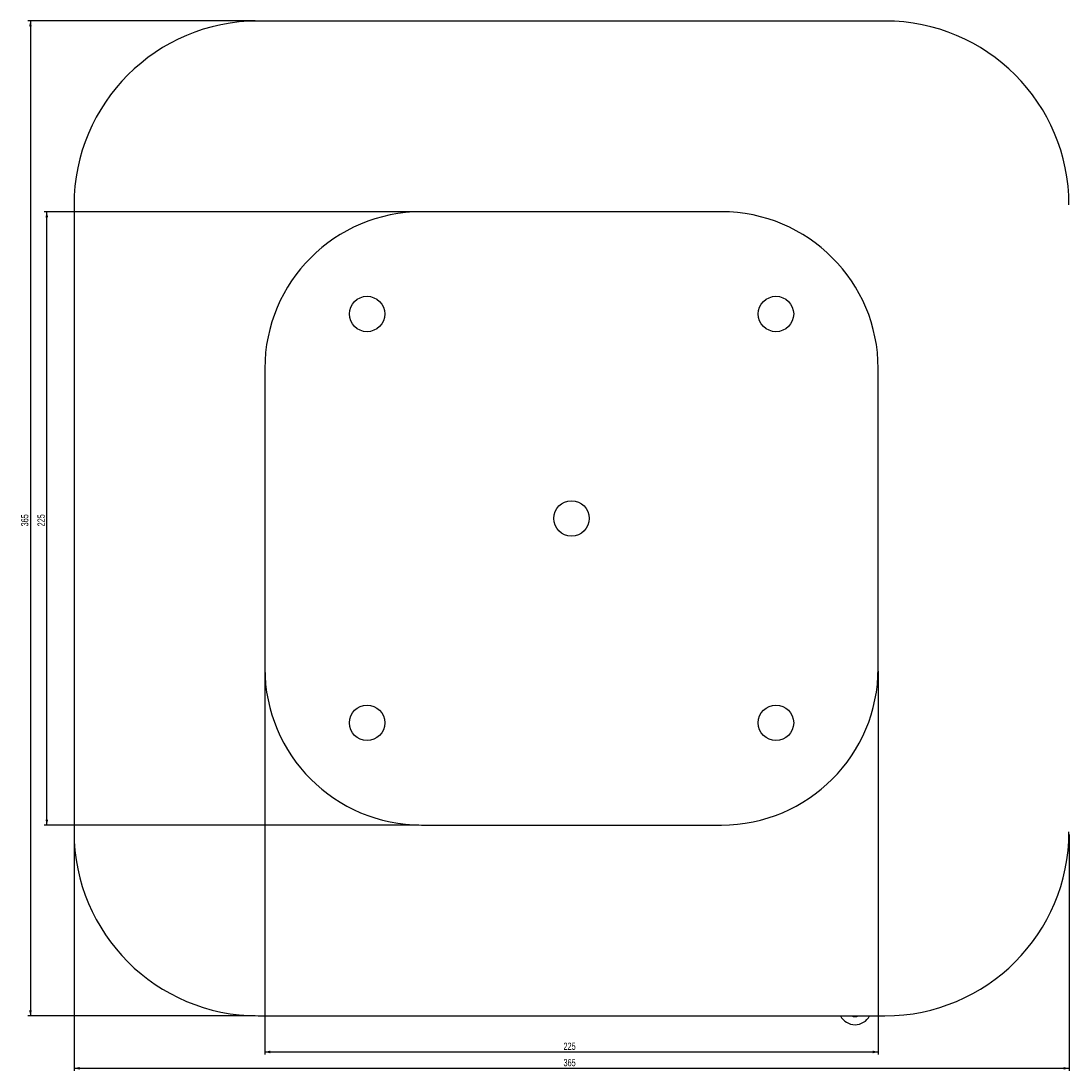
# Model space of a CAD drawing. Header units: millimetres. Extents: x 49 to 1038, y 34 to 1262.
# Tile 1 of 6: x 49 to 433, y 34 to 420. Entities that reach past the tile are written whole.
import ezdxf

# ---------------------------------------------------------------- set-up
doc = ezdxf.new("R2010")
doc.units = ezdxf.units.MM
doc.layers.add('FORMAT', color=7, linetype='Continuous')
doc.styles.add('SLDTEXTSTYLE0', font='TXT', dxfattribs={"width": 0.605})
doc.dimstyles.new('SLDDIMSTYLE0', dxfattribs={"dimtxt": 2.568319, "dimasz": 2, "dimexe": 0, "dimexo": 0.0625, "dimgap": 0.64208, "dimtad": 1, "dimrnd": 1e-09, "dimzin": 12, "dimdsep": 46, "dimtxsty": 'SLDTEXTSTYLE0', "dimsah": 1, "dimcen": 0.09, "dimadec": 0, "dimazin": 3, "dimtfac": 1, "dimtofl": 0, "dimtmove": 0, "dimatfit": 3, "dimfxl": 0, "dimfrac": 2, "dimtolj": 1, "dimtzin": 12, "dimarcsym": 0})

# ---------------------------------------------------------------- blocks, each defined once
blk = doc.blocks.new('_D_6')
at = {"layer": 'FORMAT'}
for p, q in [((134.72, 419.52), (51.22, 419.52)), ((52.22, 419.52), (52.22, 54.52)), ((134.72, 54.52), (51.22, 54.52))]:
    blk.add_line(p, q, dxfattribs=at)
for points in [[(52.22, 419.52), (51.72, 417.52), (52.72, 417.52)], [(52.22, 54.52), (52.72, 56.52), (51.72, 56.52)]]:
    blk.add_solid(points, dxfattribs=at)
at = {"layer": 'FORMAT', "insert": (48.8, 234.08), "char_height": 2.646, "attachment_point": 1, "rotation": 90, "style": 'SLDTEXTSTYLE0'}
blk.add_mtext('365', dxfattribs=at)
blk = doc.blocks.new('_D_7')
at = {"layer": 'FORMAT'}
for p, q in [((68.22, 121.03), (68.22, 34.27)), ((433.22, 121.03), (433.22, 34.27)), ((68.22, 35.26), (433.22, 35.26))]:
    blk.add_line(p, q, dxfattribs=at)
for points in [[(68.22, 35.26), (70.22, 34.76), (70.22, 35.76)], [(433.22, 35.26), (431.22, 35.76), (431.22, 34.76)]]:
    blk.add_solid(points, dxfattribs=at)
at = {"layer": 'FORMAT', "insert": (247.78, 38.67), "char_height": 2.646, "attachment_point": 1, "style": 'SLDTEXTSTYLE0'}
blk.add_mtext('365', dxfattribs=at)
blk = doc.blocks.new('_D_8')
at = {"layer": 'FORMAT'}
for p, q in [((138.22, 181.03), (138.22, 40.27)), ((363.22, 181.03), (363.22, 40.27)), ((138.22, 41.26), (363.22, 41.26))]:
    blk.add_line(p, q, dxfattribs=at)
for points in [[(138.22, 41.26), (140.22, 40.76), (140.22, 41.76)], [(363.22, 41.26), (361.22, 41.76), (361.22, 40.76)]]:
    blk.add_solid(points, dxfattribs=at)
at = {"layer": 'FORMAT', "insert": (247.78, 44.67), "char_height": 2.646, "attachment_point": 1, "style": 'SLDTEXTSTYLE0'}
blk.add_mtext('225', dxfattribs=at)
blk = doc.blocks.new('_D_9')
at = {"layer": 'FORMAT'}
for p, q in [((194.72, 349.52), (57.22, 349.52)), ((58.22, 124.52), (58.22, 349.52)), ((194.72, 124.52), (57.22, 124.52))]:
    blk.add_line(p, q, dxfattribs=at)
for points in [[(58.22, 349.52), (57.72, 347.52), (58.72, 347.52)], [(58.22, 124.52), (58.72, 126.52), (57.72, 126.52)]]:
    blk.add_solid(points, dxfattribs=at)
at = {"layer": 'FORMAT', "insert": (54.8, 234.08), "char_height": 2.646, "attachment_point": 1, "rotation": 90, "style": 'SLDTEXTSTYLE0'}
blk.add_mtext('225', dxfattribs=at)

msp = doc.modelspace()

# ---------------------------------------------------------------- linework, layer by layer
at = {"color": 7, "linetype": 'Continuous', "lineweight": 25}
for p, q in [((365.715, 419.519), (135.715, 419.519)), ((68.215, 352.019), (68.215, 122.019)), ((305.715, 349.519), (195.715, 349.519)), ((138.215, 292.019), (138.215, 182.019)), ((363.215, 182.019), (363.215, 292.019)), ((195.715, 124.519), (305.715, 124.519)), ((135.715, 54.519), (365.715, 54.519))]:
    msp.add_line(p, q, dxfattribs=at)
for centre in [(175.715, 312.019), (325.715, 312.019), (250.715, 237.019), (175.715, 162.019), (325.715, 162.019)]:
    msp.add_circle(centre, 6.5, dxfattribs=at)
for centre, radius, start, end in [((135.715, 352.019), 67.5, 90, 180), ((365.715, 352.019), 67.5, 0, 90), ((195.715, 292.019), 57.5, 90, 180), ((305.715, 292.019), 57.5, 0, 90), ((195.715, 182.019), 57.5, 180, 270), ((305.715, 182.019), 57.5, 270, 0), ((135.715, 122.019), 67.5, 180, 270), ((365.715, 122.019), 67.5, 270, 0), ((354.715, 57.258), 6, 207.15752, 332.84248), ((354.715, 57.258), 3, 245.90596, 294.09404)]:
    msp.add_arc(centre, radius, start, end, dxfattribs=at)

# ---------------------------------------------------------------- dimensions: what is measured, and where the dimension line sits
at = {"layer": 'FORMAT'}
for base, p1, p2, angle, picture, middle in [((52.215, 54.519), (135.715, 419.519), (135.715, 54.519), 90, '_D_6', (52.215, 237.019)), ((58.215, 349.519), (195.715, 124.519), (195.715, 349.519), 90, '_D_9', (58.215, 237.019)), ((433.215, 35.258), (68.215, 122.019), (433.215, 122.019), 0, '_D_7', (250.715, 35.258))]:
    dim = msp.add_linear_dim(base=base, p1=p1, p2=p2, angle=angle, dimstyle='SLDDIMSTYLE0', dxfattribs=at)
    dim.commit()
    dim.dimension.update_dxf_attribs({"geometry": picture, "text_midpoint": middle, "dimtype": 160})
dim = msp.add_linear_dim(base=(363.215, 41.258), p1=(138.215, 182.019), p2=(363.215, 182.019), dimstyle='SLDDIMSTYLE0', dxfattribs=at)
dim.commit()
dim.dimension.update_dxf_attribs({"geometry": '_D_8', "text_midpoint": (250.715, 41.258), "dimtype": 160})

doc.saveas('drawing.dxf')
